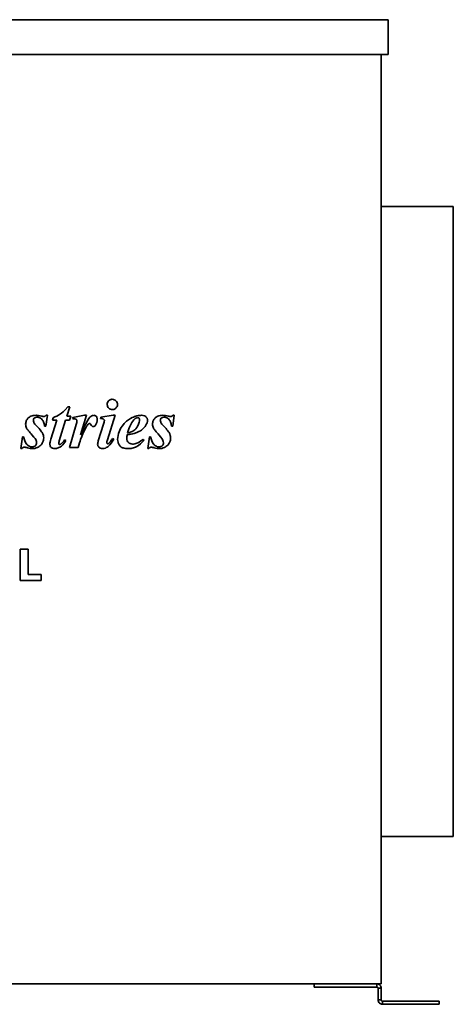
# Model space of a CAD drawing. Header units: millimetres. Extents: x 278 to 982, y 133 to 758.
# Tile 5 of 5: x 706 to 982, y 133 to 758. Entities that reach past the tile are written whole.
import ezdxf

# ---------------------------------------------------------------- set-up
doc = ezdxf.new("R2010")
doc.units = ezdxf.units.MM
doc.header["$LTSCALE"] = 3
doc.layers.add('Krawędzie widoczne(ISO)', color=7, linetype='Continuous', lineweight=35, true_color=0x262659)

msp = doc.modelspace()

# ---------------------------------------------------------------- linework, layer by layer
at = {"layer": 'Krawędzie widoczne(ISO)'}
for p, q in [((319.5, 757.98), (940.5, 757.98)), ((940.5, 735.98), (940.5, 757.98)), ((940.5, 735.98), (319.5, 735.98)), ((936, 735.98), (936, 145.98)), ((936, 639.48), (981.8, 639.48)), ((981.8, 239.48), (981.8, 639.48)), ((722.96, 500.02), (723.94, 506.86)), ((723.94, 506.86), (723.13, 506.86)), ((736.34, 506.24), (738.23, 512.27)), ((738.81, 506.24), (736.34, 506.24)), ((738.23, 512.27), (737.03, 512.27)), ((738.05, 503.69), (738.81, 506.24)), ((747.44, 506.86), (740.04, 505.39)), ((744.99, 494.43), (748.91, 506.86)), ((748.91, 506.86), (747.44, 506.86)), ((765.68, 506.86), (757.93, 505.63)), ((762.12, 491.24), (767.05, 506.86)), ((767.05, 506.86), (765.68, 506.86)), ((803.57, 500.02), (804.55, 506.86)), ((804.55, 506.86), (803.74, 506.86)), ((722.15, 500.02), (722.96, 500.02)), ((729.94, 503.69), (726.19, 491.71)), ((727.54, 505.34), (727.12, 503.69)), ((727.12, 503.69), (729.94, 503.69)), ((731.54, 490.7), (735.55, 503.69)), ((735.55, 503.69), (738.05, 503.69)), ((742.32, 501), (738.1, 486.34)), ((740.04, 505.39), (739.84, 504.75)), ((759.67, 501.22), (756.29, 490.66)), ((757.93, 505.63), (757.64, 504.75)), ((802.76, 500.02), (803.57, 500.02)), ((708.13, 493.11), (707.05, 485.73)), ((708.84, 493.11), (708.13, 493.11)), ((735.7, 490.85), (734.92, 491.34)), ((766.17, 491.76), (765.41, 492.22)), ((785.38, 491.05), (784.72, 491.61)), ((788.74, 493.11), (787.66, 485.73)), ((789.45, 493.11), (788.74, 493.11)), ((707.05, 485.73), (707.86, 485.73)), ((738.1, 486.34), (743.52, 486.34)), ((787.66, 485.73), (788.47, 485.73)), ((711.71, 421.99), (706.69, 421.99)), ((706.69, 421.99), (706.69, 401.99)), ((711.71, 405.8), (711.71, 421.99)), ((706.69, 401.99), (720.02, 401.99)), ((720.02, 405.8), (711.71, 405.8)), ((720.02, 401.99), (720.02, 405.8)), ((936, 239.48), (981.8, 239.48)), ((936, 145.98), (324, 145.98)), ((893.47, 145.98), (893.47, 143.98)), ((895.22, 143.98), (893.47, 143.98)), ((895.22, 143.98), (910.52, 143.98)), ((918.03, 143.98), (910.52, 143.98)), ((918.03, 143.98), (933.2, 143.98)), ((933.2, 144.86), (933.2, 145.98)), ((933.2, 143.98), (933.2, 144.86)), ((934, 143.18), (934, 135.82)), ((934.88, 143.18), (934, 143.18)), ((936, 143.18), (934.88, 143.18)), ((936, 135.82), (936, 143.18)), ((934, 135.82), (935.12, 135.82)), ((935.12, 135.82), (936, 135.82)), ((936.8, 135.02), (936.8, 134.14)), ((937.8, 135.02), (936.8, 135.02)), ((936.8, 134.14), (936.8, 133.02)), ((936.8, 133.02), (937.8, 133.02)), ((937.8, 135.02), (940.63, 135.02)), ((937.8, 133.02), (940.63, 133.02)), ((940.63, 135.02), (949.12, 135.02)), ((949.12, 133.02), (940.63, 133.02)), ((971.04, 135.02), (949.12, 135.02)), ((949.12, 133.02), (971.04, 133.02)), ((971.04, 135.02), (972.79, 135.02)), ((972.79, 133.02), (971.04, 133.02)), ((972.79, 133.02), (972.79, 135.02))]:
    msp.add_line(p, q, dxfattribs=at)
for points, knots in [([(765.21, 517.03), (764.99, 517.03), (764.76, 517.01), (764.33, 516.92), (764.12, 516.86), (763.55, 516.61), (763.2, 516.37), (762.6, 515.74), (762.37, 515.41), (762.05, 514.63), (761.98, 514.2), (761.98, 513.77)], [-0.5411749, -0.5411749, -0.5411749, -0.5411749, -0.4649972, -0.4649972, -0.3918449, -0.3918449, -0.2532996, -0.2532996, -0.1310668, -0.1310668, 0, 0, 0, 0]), ([(761.98, 513.77), (761.98, 513.54), (762, 513.31), (762.09, 512.87), (762.15, 512.67), (762.43, 512.02), (762.71, 511.67), (763.29, 511.12), (763.61, 510.9), (764.38, 510.58), (764.79, 510.51), (765.21, 510.51)], [-0.4724284, -0.4724284, -0.4724284, -0.4724284, -0.4174582, -0.4174582, -0.3645461, -0.3645461, -0.24781, -0.24781, -0.1270429, -0.1270429, 0, 0, 0, 0]), ([(768.47, 513.77), (768.47, 514), (768.45, 514.22), (768.36, 514.66), (768.3, 514.87), (768.03, 515.49), (767.77, 515.84), (767.18, 516.41), (766.85, 516.63), (766.08, 516.95), (765.65, 517.03), (765.21, 517.03)], [-0.4994448, -0.4994448, -0.4994448, -0.4994448, -0.4371329, -0.4371329, -0.3772161, -0.3772161, -0.2517339, -0.2517339, -0.1315014, -0.1315014, 0, 0, 0, 0]), ([(765.21, 510.51), (765.44, 510.51), (765.66, 510.53), (766.1, 510.62), (766.31, 510.68), (767, 510.98), (767.35, 511.29), (767.85, 511.81), (768.08, 512.14), (768.4, 512.91), (768.47, 513.34), (768.47, 513.77)], [-0.4233553, -0.4233553, -0.4233553, -0.4233553, -0.3837725, -0.3837725, -0.345673, -0.345673, -0.2512415, -0.2512415, -0.1297981, -0.1297981, 0, 0, 0, 0]), ([(716.78, 506.86), (716.18, 506.86), (715.58, 506.81), (714.47, 506.61), (713.95, 506.47), (712.82, 505.99), (712.21, 505.59), (711.18, 504.54), (710.82, 504), (710.28, 502.71), (710.16, 502), (710.16, 501.27)], [-1.056037, -1.056037, -1.056037, -1.056037, -0.847204, -0.847204, -0.661266, -0.661266, -0.417535, -0.417535, -0.219088, -0.219088, 0, 0, 0, 0]), ([(720.14, 506.37), (719.54, 506.51), (718.92, 506.64), (717.81, 506.81), (717.28, 506.86), (716.78, 506.86)], [-0.3366038, -0.3366038, -0.3366038, -0.3366038, -0.1513603, -0.1513603, 0, 0, 0, 0]), ([(721.73, 506.12), (721.51, 506.12), (721.26, 506.15), (720.74, 506.23), (720.43, 506.29), (720.14, 506.37)], [-0.1575099, -0.1575099, -0.1575099, -0.1575099, -0.0901544, -0.0901544, 0, 0, 0, 0]), ([(723.13, 506.86), (723.03, 506.72), (722.91, 506.59), (722.66, 506.39), (722.53, 506.31), (722.17, 506.16), (721.96, 506.12), (721.73, 506.12)], [-0.1654833, -0.1654833, -0.1654833, -0.1654833, -0.1146848, -0.1146848, -0.0673965, -0.0673965, 0, 0, 0, 0]), ([(737.03, 512.27), (734.4, 509.37), (732.92, 508.25), (730.79, 506.75), (729.18, 505.96), (727.54, 505.34)], [-0.7806138, -0.7806138, -0.7806138, -0.7806138, -0.5262387, -0.5262387, 0, 0, 0, 0]), ([(753.52, 506.86), (753.3, 506.86), (753.09, 506.83), (752.66, 506.72), (752.45, 506.64), (751.79, 506.31), (751.38, 505.98), (751.02, 505.61)], [-0.287022, -0.287022, -0.287022, -0.287022, -0.2218011, -0.2218011, -0.1542006, -0.1542006, 0, 0, 0, 0]), ([(755.55, 504.26), (755.55, 504.51), (755.54, 504.77), (755.45, 505.25), (755.39, 505.46), (755.17, 505.99), (754.99, 506.2), (754.68, 506.5), (754.49, 506.63), (754.04, 506.81), (753.78, 506.86), (753.52, 506.86)], [-0.2910372, -0.2910372, -0.2910372, -0.2910372, -0.2468799, -0.2468799, -0.2084645, -0.2084645, -0.1478521, -0.1478521, -0.0785007, -0.0785007, 0, 0, 0, 0]), ([(783.74, 506.86), (782.75, 506.86), (781.78, 506.74), (779.8, 506.26), (778.82, 505.9), (776.53, 504.8), (774.6, 503.66), (770.99, 499.79), (770.02, 497.73), (768.91, 494.89), (768.57, 493.26), (768.57, 491.59)], [-1.843139, -1.843139, -1.843139, -1.843139, -1.583269, -1.583269, -1.309742, -1.309742, -0.916014, -0.916014, -0.503199, -0.503199, 0, 0, 0, 0]), ([(787.52, 503.74), (787.52, 503.97), (787.5, 504.2), (787.41, 504.63), (787.34, 504.83), (787.09, 505.38), (786.86, 505.69), (786.41, 506.11), (786.1, 506.37), (784.99, 506.79), (784.35, 506.86), (783.74, 506.86)], [-1.026969, -1.026969, -1.026969, -1.026969, -0.844887, -0.844887, -0.672067, -0.672067, -0.3564, -0.3564, -0.182634, -0.182634, 0, 0, 0, 0]), ([(797.39, 506.86), (796.8, 506.86), (796.19, 506.81), (795.08, 506.61), (794.57, 506.47), (793.44, 505.99), (792.82, 505.59), (791.8, 504.54), (791.43, 504), (790.9, 502.71), (790.78, 502), (790.78, 501.27)], [-1.056037, -1.056037, -1.056037, -1.056037, -0.847204, -0.847204, -0.661266, -0.661266, -0.417535, -0.417535, -0.219088, -0.219088, 0, 0, 0, 0]), ([(800.75, 506.37), (800.15, 506.51), (799.53, 506.64), (798.42, 506.81), (797.9, 506.86), (797.39, 506.86)], [-0.3366038, -0.3366038, -0.3366038, -0.3366038, -0.1513603, -0.1513603, 0, 0, 0, 0]), ([(802.34, 506.12), (802.12, 506.12), (801.87, 506.15), (801.35, 506.23), (801.04, 506.29), (800.75, 506.37)], [-0.1575099, -0.1575099, -0.1575099, -0.1575099, -0.0901544, -0.0901544, 0, 0, 0, 0]), ([(803.74, 506.86), (803.64, 506.72), (803.53, 506.59), (803.27, 506.39), (803.14, 506.31), (802.79, 506.16), (802.57, 506.12), (802.34, 506.12)], [-0.1654833, -0.1654833, -0.1654833, -0.1654833, -0.1146848, -0.1146848, -0.0673965, -0.0673965, 0, 0, 0, 0]), ([(710.16, 501.27), (710.16, 500.82), (710.21, 500.38), (710.41, 499.53), (710.55, 499.14), (710.75, 498.77)], [-0.2604431, -0.2604431, -0.2604431, -0.2604431, -0.1266781, -0.1266781, 0, 0, 0, 0]), ([(715.06, 503.69), (715.06, 503.82), (715.08, 503.95), (715.13, 504.2), (715.16, 504.31), (715.31, 504.67), (715.47, 504.88), (715.92, 505.32), (716.18, 505.46), (716.71, 505.68), (717.06, 505.73), (717.42, 505.73)], [-0.2628807, -0.2628807, -0.2628807, -0.2628807, -0.2402612, -0.2402612, -0.2182572, -0.2182572, -0.1721496, -0.1721496, -0.106597, -0.106597, 0, 0, 0, 0]), ([(716.63, 500.68), (715.66, 501.71), (715.41, 502.19), (715.14, 502.84), (715.06, 503.26), (715.06, 503.69)], [-0.2112938, -0.2112938, -0.2112938, -0.2112938, -0.1302692, -0.1302692, 0, 0, 0, 0]), ([(721.63, 492.47), (721.63, 493.04), (721.56, 493.6), (721.23, 494.86), (720.97, 495.35), (720.32, 496.59), (718.61, 498.56), (716.63, 500.68)], [-1.099276, -1.099276, -1.099276, -1.099276, -0.998727, -0.998727, -0.870426, -0.870426, 0, 0, 0, 0]), ([(717.42, 505.73), (717.66, 505.73), (717.9, 505.7), (718.37, 505.6), (718.61, 505.53), (719.33, 505.22), (719.77, 504.9), (720.91, 503.87), (721.28, 503.21), (721.89, 501.92), (722.09, 500.97), (722.15, 500.02)], [-0.5761824, -0.5761824, -0.5761824, -0.5761824, -0.5415474, -0.5415474, -0.5063063, -0.5063063, -0.4286761, -0.4286761, -0.2859912, -0.2859912, 0, 0, 0, 0]), ([(739.84, 504.75), (740.26, 504.75), (740.81, 504.74), (741.54, 504.66), (741.73, 504.61), (742.1, 504.43), (742.26, 504.32), (742.51, 504.06), (742.58, 503.94), (742.71, 503.6), (742.74, 503.39), (742.74, 503.18)], [-0.3055625, -0.3055625, -0.3055625, -0.3055625, -0.2230038, -0.2230038, -0.162983, -0.162983, -0.1085893, -0.1085893, -0.0624842, -0.0624842, 0, 0, 0, 0]), ([(742.74, 503.18), (742.74, 502.97), (742.69, 502.67), (742.55, 501.93), (742.43, 501.42), (742.32, 501)], [-0.224566, -0.224566, -0.224566, -0.224566, -0.1319555, -0.1319555, 0, 0, 0, 0]), ([(743.52, 486.34), (744.86, 491.13), (745.4, 492.57), (746.42, 495.01), (747.63, 497.84), (749.26, 500.53), (749.69, 500.97), (750.06, 501.33), (750.21, 501.46), (750.36, 501.54)], [-0.4816854, -0.4816854, -0.4816854, -0.4816854, -0.2847731, -0.2847731, -0.1367907, -0.1367907, -0.0503786, -0.0503786, 0, 0, 0, 0]), ([(751.02, 505.61), (750.18, 504.73), (749.23, 503.1), (747.29, 499.52), (746.02, 496.75), (744.99, 494.43)], [-1.209624, -1.209624, -1.209624, -1.209624, -0.760307, -0.760307, 0, 0, 0, 0]), ([(750.36, 501.54), (750.43, 501.57), (750.51, 501.61), (750.66, 501.65), (750.73, 501.66), (750.8, 501.66)], [-0.04600203, -0.04600203, -0.04600203, -0.04600203, -0.02109422, -0.02109422, 0, 0, 0, 0]), ([(750.8, 501.66), (750.85, 501.66), (750.9, 501.65), (750.99, 501.63), (751.04, 501.61), (751.12, 501.56), (751.16, 501.53), (751.32, 501.39), (751.52, 501.07), (751.83, 500.48), (751.93, 500.28), (752.23, 499.98), (752.37, 499.89), (752.7, 499.75), (752.89, 499.72), (753.08, 499.72)], [-0.8567048, -0.8567048, -0.8567048, -0.8567048, -0.7452664, -0.7452664, -0.6283603, -0.6283603, -0.5354549, -0.5354549, -0.1848108, -0.1848108, -0.1073666, -0.1073666, -0.057199, -0.057199, 0, 0, 0, 0]), ([(753.08, 499.72), (753.21, 499.72), (753.34, 499.74), (753.61, 499.82), (753.73, 499.88), (754.12, 500.13), (754.34, 500.39), (754.53, 500.66)], [-0.178571, -0.178571, -0.178571, -0.178571, -0.1384109, -0.1384109, -0.0970377, -0.0970377, 0, 0, 0, 0]), ([(754.53, 500.66), (754.88, 501.16), (755.13, 501.7), (755.48, 502.93), (755.55, 503.59), (755.55, 504.26)], [-0.3825145, -0.3825145, -0.3825145, -0.3825145, -0.1992238, -0.1992238, 0, 0, 0, 0]), ([(757.64, 504.75), (757.79, 504.76), (757.95, 504.76), (758.23, 504.77), (758.36, 504.77), (758.5, 504.77)], [-0.08529935, -0.08529935, -0.08529935, -0.08529935, -0.03954485, -0.03954485, 0, 0, 0, 0]), ([(758.5, 504.77), (758.66, 504.77), (758.82, 504.76), (759.12, 504.7), (759.26, 504.66), (759.6, 504.51), (759.74, 504.38), (759.95, 504.16), (760.03, 504.05), (760.14, 503.79), (760.16, 503.66), (760.16, 503.52)], [-0.1930227, -0.1930227, -0.1930227, -0.1930227, -0.1601681, -0.1601681, -0.131138, -0.131138, -0.0833276, -0.0833276, -0.0408543, -0.0408543, 0, 0, 0, 0]), ([(760.16, 503.52), (760.16, 503.23), (760.11, 502.89), (759.95, 502.12), (759.81, 501.65), (759.67, 501.22)], [-0.2348698, -0.2348698, -0.2348698, -0.2348698, -0.135236, -0.135236, 0, 0, 0, 0]), ([(782.52, 504.06), (782.52, 503.08), (782.27, 502.12), (781.63, 500.57), (781.08, 499.41), (779.85, 498.02), (779.17, 497.31), (777.81, 496.52), (776.92, 496.11), (774.84, 495.8)], [-9.317652, -9.317652, -9.317652, -9.317652, -4.878536, -4.878536, -1.747437, -1.747437, -0.62958, -0.62958, 0, 0, 0, 0]), ([(774.84, 495.8), (775.32, 497.4), (775.92, 499.04), (777.27, 501.74), (778.01, 502.92), (778.91, 503.92)], [-0.9056026, -0.9056026, -0.9056026, -0.9056026, -0.4030769, -0.4030769, 0, 0, 0, 0]), ([(778.91, 503.92), (779.19, 504.22), (779.5, 504.53), (780.08, 504.98), (780.37, 505.16), (780.88, 505.34), (781.08, 505.39), (781.29, 505.39)], [-0.2846289, -0.2846289, -0.2846289, -0.2846289, -0.1604036, -0.1604036, -0.0626105, -0.0626105, 0, 0, 0, 0]), ([(778.99, 495.31), (781.62, 496.03), (783.17, 497.1), (784.91, 498.36), (785.84, 499.39), (786.58, 500.61)], [-0.6429322, -0.6429322, -0.6429322, -0.6429322, -0.4259902, -0.4259902, 0, 0, 0, 0]), ([(781.29, 505.39), (781.46, 505.39), (781.64, 505.36), (781.94, 505.23), (782.06, 505.15), (782.24, 504.97), (782.34, 504.84), (782.49, 504.47), (782.52, 504.26), (782.52, 504.06)], [-0.3198749, -0.3198749, -0.3198749, -0.3198749, -0.2138441, -0.2138441, -0.1216548, -0.1216548, -0.0606642, -0.0606642, 0, 0, 0, 0]), ([(786.58, 500.61), (786.88, 501.09), (787.12, 501.61), (787.44, 502.67), (787.52, 503.2), (787.52, 503.74)], [-0.3332342, -0.3332342, -0.3332342, -0.3332342, -0.1626903, -0.1626903, 0, 0, 0, 0]), ([(790.78, 501.27), (790.78, 500.82), (790.82, 500.38), (791.02, 499.53), (791.16, 499.14), (791.36, 498.77)], [-0.2604431, -0.2604431, -0.2604431, -0.2604431, -0.1266781, -0.1266781, 0, 0, 0, 0]), ([(795.68, 503.69), (795.68, 503.82), (795.69, 503.95), (795.74, 504.2), (795.78, 504.31), (795.93, 504.67), (796.08, 504.88), (796.53, 505.32), (796.79, 505.46), (797.32, 505.68), (797.67, 505.73), (798.03, 505.73)], [-0.2628807, -0.2628807, -0.2628807, -0.2628807, -0.2402612, -0.2402612, -0.2182572, -0.2182572, -0.1721496, -0.1721496, -0.106597, -0.106597, 0, 0, 0, 0]), ([(797.25, 500.68), (796.27, 501.71), (796.03, 502.19), (795.76, 502.84), (795.68, 503.26), (795.68, 503.69)], [-0.2112938, -0.2112938, -0.2112938, -0.2112938, -0.1302692, -0.1302692, 0, 0, 0, 0]), ([(802.25, 492.47), (802.25, 493.04), (802.18, 493.6), (801.84, 494.86), (801.58, 495.35), (800.93, 496.59), (799.23, 498.56), (797.25, 500.68)], [-1.099276, -1.099276, -1.099276, -1.099276, -0.998727, -0.998727, -0.870426, -0.870426, 0, 0, 0, 0]), ([(798.03, 505.73), (798.27, 505.73), (798.51, 505.7), (798.99, 505.6), (799.22, 505.53), (799.94, 505.22), (800.39, 504.9), (801.52, 503.87), (801.89, 503.21), (802.51, 501.92), (802.7, 500.97), (802.76, 500.02)], [-0.5761824, -0.5761824, -0.5761824, -0.5761824, -0.5415474, -0.5415474, -0.5063063, -0.5063063, -0.4286761, -0.4286761, -0.2859912, -0.2859912, 0, 0, 0, 0]), ([(710.75, 498.77), (711.06, 498.18), (711.53, 497.52), (712.66, 496.08), (713.44, 495.2), (714.16, 494.43)], [-0.5486078, -0.5486078, -0.5486078, -0.5486078, -0.3173361, -0.3173361, 0, 0, 0, 0]), ([(714.16, 494.43), (716.08, 492.33), (716.54, 491.5), (716.97, 490.45), (717.07, 489.93), (717.07, 489.38)], [-0.3412764, -0.3412764, -0.3412764, -0.3412764, -0.1633763, -0.1633763, 0, 0, 0, 0]), ([(774.45, 492.27), (774.45, 492.62), (774.47, 492.99), (774.54, 493.77), (774.59, 494.22), (774.65, 494.65)], [-0.2348834, -0.2348834, -0.2348834, -0.2348834, -0.130862, -0.130862, 0, 0, 0, 0]), ([(774.65, 494.65), (775.45, 494.72), (776.29, 494.8), (777.72, 495.02), (778.38, 495.15), (778.99, 495.31)], [-0.4323462, -0.4323462, -0.4323462, -0.4323462, -0.1893149, -0.1893149, 0, 0, 0, 0]), ([(791.36, 498.77), (791.67, 498.18), (792.14, 497.52), (793.28, 496.08), (794.05, 495.2), (794.77, 494.43)], [-0.5486078, -0.5486078, -0.5486078, -0.5486078, -0.3173361, -0.3173361, 0, 0, 0, 0]), ([(794.77, 494.43), (796.7, 492.33), (797.15, 491.5), (797.58, 490.45), (797.69, 489.93), (797.69, 489.38)], [-0.3412764, -0.3412764, -0.3412764, -0.3412764, -0.1633763, -0.1633763, 0, 0, 0, 0]), ([(714.26, 486.78), (713.89, 486.78), (713.53, 486.85), (712.75, 487.1), (712.35, 487.3), (711.47, 487.84), (710.97, 488.3), (710.21, 489.36), (709.65, 490.31), (708.84, 493.11)], [-2.727872, -2.727872, -2.727872, -2.727872, -2.329222, -2.329222, -1.833618, -1.833618, -0.873073, -0.873073, 0, 0, 0, 0]), ([(717.07, 489.38), (717.07, 489.04), (717.02, 488.71), (716.75, 488.09), (716.55, 487.81), (716.13, 487.39), (715.85, 487.17), (715.07, 486.85), (714.67, 486.78), (714.26, 486.78)], [-0.5899246, -0.5899246, -0.5899246, -0.5899246, -0.4216182, -0.4216182, -0.2522134, -0.2522134, -0.1229475, -0.1229475, 0, 0, 0, 0]), ([(714.43, 485.73), (714.98, 485.73), (715.53, 485.79), (716.61, 486.03), (717.14, 486.21), (718.27, 486.73), (719.05, 487.18), (720.02, 488.13), (720.66, 488.81), (721.46, 490.74), (721.63, 491.59), (721.63, 492.47)], [-3.130068, -3.130068, -3.130068, -3.130068, -2.363192, -2.363192, -1.586111, -1.586111, -0.62929, -0.62929, -0.263675, -0.263675, 0, 0, 0, 0]), ([(726.19, 491.71), (726.01, 491.12), (725.85, 490.49), (725.64, 489.41), (725.58, 488.9), (725.58, 488.42)], [-0.3298837, -0.3298837, -0.3298837, -0.3298837, -0.1439933, -0.1439933, 0, 0, 0, 0]), ([(725.58, 488.42), (725.58, 488.23), (725.6, 488.04), (725.67, 487.67), (725.72, 487.5), (725.93, 487.02), (726.12, 486.75), (726.52, 486.37), (726.8, 486.14), (727.72, 485.79), (728.24, 485.73), (728.74, 485.73)], [-0.7597416, -0.7597416, -0.7597416, -0.7597416, -0.6335289, -0.6335289, -0.514146, -0.514146, -0.2950397, -0.2950397, -0.1513414, -0.1513414, 0, 0, 0, 0]), ([(728.74, 485.73), (729.44, 485.73), (730.11, 485.87), (731.42, 486.38), (732.15, 486.78), (734.01, 488.26), (734.95, 489.55), (735.7, 490.85)], [-0.9672703, -0.9672703, -0.9672703, -0.9672703, -0.7099241, -0.7099241, -0.4507685, -0.4507685, 0, 0, 0, 0]), ([(731.14, 488.87), (731.14, 489.12), (731.19, 489.4), (731.32, 489.99), (731.42, 490.37), (731.54, 490.7)], [-0.1817698, -0.1817698, -0.1817698, -0.1817698, -0.107011, -0.107011, 0, 0, 0, 0]), ([(731.78, 488.33), (731.73, 488.33), (731.67, 488.33), (731.56, 488.36), (731.51, 488.38), (731.39, 488.44), (731.32, 488.49), (731.23, 488.59), (731.2, 488.64), (731.15, 488.75), (731.14, 488.81), (731.14, 488.87)], [-0.08654322, -0.08654322, -0.08654322, -0.08654322, -0.07206629, -0.07206629, -0.05779274, -0.05779274, -0.0358294, -0.0358294, -0.01795022, -0.01795022, 0, 0, 0, 0]), ([(732.56, 488.65), (732.44, 488.55), (732.3, 488.46), (732.04, 488.35), (731.91, 488.33), (731.78, 488.33)], [-0.08663831, -0.08663831, -0.08663831, -0.08663831, -0.03890552, -0.03890552, 0, 0, 0, 0]), ([(734.92, 491.34), (734.53, 490.79), (734.1, 490.22), (733.33, 489.34), (732.95, 488.95), (732.56, 488.65)], [-0.3505874, -0.3505874, -0.3505874, -0.3505874, -0.1479402, -0.1479402, 0, 0, 0, 0]), ([(756.29, 490.66), (756.17, 490.28), (756.05, 489.89), (755.92, 489.21), (755.87, 488.88), (755.87, 488.57)], [-0.2105483, -0.2105483, -0.2105483, -0.2105483, -0.0930865, -0.0930865, 0, 0, 0, 0]), ([(755.87, 488.57), (755.87, 488.19), (755.94, 487.81), (756.23, 487.12), (756.43, 486.83), (756.88, 486.39), (757.17, 486.15), (758.06, 485.8), (758.55, 485.73), (759.04, 485.73)], [-0.679835, -0.679835, -0.679835, -0.679835, -0.4764546, -0.4764546, -0.2879419, -0.2879419, -0.1453988, -0.1453988, 0, 0, 0, 0]), ([(759.04, 485.73), (759.68, 485.73), (760.3, 485.86), (761.56, 486.38), (762.16, 486.78), (764.05, 488.37), (765.2, 490.02), (766.17, 491.76)], [-1.059144, -1.059144, -1.059144, -1.059144, -0.839947, -0.839947, -0.597205, -0.597205, 0, 0, 0, 0]), ([(761.71, 489.5), (761.71, 489.66), (761.75, 489.89), (761.89, 490.5), (762.02, 490.9), (762.12, 491.24)], [-0.1862436, -0.1862436, -0.1862436, -0.1862436, -0.1068374, -0.1068374, 0, 0, 0, 0]), ([(762.32, 488.79), (762.28, 488.79), (762.25, 488.8), (762.18, 488.81), (762.15, 488.83), (762.04, 488.88), (761.97, 488.94), (761.86, 489.06), (761.8, 489.14), (761.72, 489.32), (761.71, 489.41), (761.71, 489.5)], [-0.1207751, -0.1207751, -0.1207751, -0.1207751, -0.1069053, -0.1069053, -0.0926203, -0.0926203, -0.0601634, -0.0601634, -0.0278064, -0.0278064, 0, 0, 0, 0]), ([(763.05, 489.16), (762.99, 489.09), (762.91, 489.03), (762.76, 488.92), (762.69, 488.88), (762.51, 488.81), (762.42, 488.79), (762.32, 488.79)], [-0.08456339, -0.08456339, -0.08456339, -0.08456339, -0.05522095, -0.05522095, -0.02963506, -0.02963506, 0, 0, 0, 0]), ([(765.41, 492.22), (765.02, 491.6), (764.58, 490.93), (763.82, 489.94), (763.44, 489.49), (763.05, 489.16)], [-0.3756366, -0.3756366, -0.3756366, -0.3756366, -0.1530866, -0.1530866, 0, 0, 0, 0]), ([(768.57, 491.59), (768.57, 490.97), (768.65, 490.35), (768.98, 489.17), (769.22, 488.63), (769.99, 487.42), (770.39, 487.07), (770.93, 486.61), (771.47, 486.34), (773, 485.83), (774.08, 485.73), (775.09, 485.73)], [-0.5532455, -0.5532455, -0.5532455, -0.5532455, -0.5319224, -0.5319224, -0.5111657, -0.5111657, -0.4829485, -0.4829485, -0.3022348, -0.3022348, 0, 0, 0, 0]), ([(777.98, 488.62), (777.46, 488.62), (776.95, 488.7), (776.07, 489.06), (775.73, 489.3), (775.2, 489.83), (774.93, 490.17), (774.53, 491.18), (774.45, 491.72), (774.45, 492.27)], [-0.7803194, -0.7803194, -0.7803194, -0.7803194, -0.5286268, -0.5286268, -0.3237268, -0.3237268, -0.1645223, -0.1645223, 0, 0, 0, 0]), ([(775.09, 485.73), (776.03, 485.73), (776.96, 485.82), (778.95, 486.28), (779.79, 486.63), (782.21, 487.86), (783.89, 489.36), (785.38, 491.05)], [-1.116854, -1.116854, -1.116854, -1.116854, -0.912819, -0.912819, -0.675407, -0.675407, 0, 0, 0, 0]), ([(784.72, 491.61), (782.77, 490.03), (781.57, 489.46), (779.94, 488.82), (778.98, 488.62), (777.98, 488.62)], [-0.5243149, -0.5243149, -0.5243149, -0.5243149, -0.2988239, -0.2988239, 0, 0, 0, 0]), ([(794.87, 486.78), (794.5, 486.78), (794.14, 486.85), (793.36, 487.1), (792.97, 487.3), (792.08, 487.84), (791.59, 488.3), (790.82, 489.36), (790.26, 490.31), (789.45, 493.11)], [-2.727872, -2.727872, -2.727872, -2.727872, -2.329222, -2.329222, -1.833618, -1.833618, -0.873073, -0.873073, 0, 0, 0, 0]), ([(797.69, 489.38), (797.69, 489.04), (797.63, 488.71), (797.36, 488.09), (797.17, 487.81), (796.74, 487.39), (796.46, 487.17), (795.68, 486.85), (795.28, 486.78), (794.87, 486.78)], [-0.5899246, -0.5899246, -0.5899246, -0.5899246, -0.4216182, -0.4216182, -0.2522134, -0.2522134, -0.1229475, -0.1229475, 0, 0, 0, 0]), ([(795.04, 485.73), (795.59, 485.73), (796.14, 485.79), (797.22, 486.03), (797.75, 486.21), (798.88, 486.73), (799.67, 487.18), (800.63, 488.13), (801.27, 488.81), (802.08, 490.74), (802.25, 491.59), (802.25, 492.47)], [-3.130068, -3.130068, -3.130068, -3.130068, -2.363192, -2.363192, -1.586111, -1.586111, -0.62929, -0.62929, -0.263675, -0.263675, 0, 0, 0, 0]), ([(707.86, 485.73), (707.97, 485.9), (708.11, 486.08), (708.41, 486.36), (708.53, 486.43), (708.87, 486.56), (709.13, 486.59), (709.4, 486.59)], [-0.1618344, -0.1618344, -0.1618344, -0.1618344, -0.1210649, -0.1210649, -0.080709, -0.080709, 0, 0, 0, 0]), ([(709.4, 486.59), (709.65, 486.59), (709.94, 486.55), (710.54, 486.44), (710.92, 486.34), (711.27, 486.24)], [-0.182763, -0.182763, -0.182763, -0.182763, -0.10782, -0.10782, 0, 0, 0, 0]), ([(711.27, 486.24), (711.83, 486.09), (712.42, 485.95), (713.46, 485.78), (713.96, 485.73), (714.43, 485.73)], [-0.3174343, -0.3174343, -0.3174343, -0.3174343, -0.1415267, -0.1415267, 0, 0, 0, 0]), ([(788.47, 485.73), (788.59, 485.9), (788.73, 486.08), (789.03, 486.36), (789.14, 486.43), (789.48, 486.56), (789.75, 486.59), (790.02, 486.59)], [-0.1618344, -0.1618344, -0.1618344, -0.1618344, -0.1210649, -0.1210649, -0.080709, -0.080709, 0, 0, 0, 0]), ([(790.02, 486.59), (790.27, 486.59), (790.55, 486.55), (791.15, 486.44), (791.53, 486.34), (791.88, 486.24)], [-0.182763, -0.182763, -0.182763, -0.182763, -0.10782, -0.10782, 0, 0, 0, 0]), ([(791.88, 486.24), (792.44, 486.09), (793.03, 485.95), (794.08, 485.78), (794.57, 485.73), (795.04, 485.73)], [-0.3174343, -0.3174343, -0.3174343, -0.3174343, -0.1415267, -0.1415267, 0, 0, 0, 0]), ([(933.2, 145.98), (933.57, 145.98), (933.94, 145.91), (934.62, 145.62), (934.92, 145.42), (935.44, 144.9), (935.65, 144.59), (935.93, 143.91), (936, 143.55), (936, 143.18)], [0, 0, 0, 0, 0.1113973, 0.1113973, 0.2218681, 0.2218681, 0.3323097, 0.3323097, 0.4436983, 0.4436983, 0.4436983, 0.4436983]), ([(934, 143.18), (934, 143.19), (934, 143.21), (934, 143.22), (934, 143.24), (934, 143.25), (934, 143.27), (933.99, 143.28), (933.99, 143.29), (933.99, 143.31), (933.99, 143.32), (933.98, 143.34), (933.98, 143.35), (933.98, 143.36), (933.98, 143.38), (933.97, 143.39), (933.97, 143.41), (933.96, 143.42), (933.96, 143.43), (933.95, 143.45), (933.95, 143.46), (933.94, 143.47), (933.94, 143.49), (933.93, 143.5), (933.93, 143.52), (933.92, 143.53), (933.91, 143.54), (933.91, 143.55), (933.9, 143.57), (933.89, 143.58), (933.89, 143.59), (933.88, 143.6), (933.87, 143.62), (933.86, 143.63), (933.86, 143.64), (933.85, 143.65), (933.84, 143.66), (933.83, 143.67), (933.82, 143.69), (933.81, 143.7), (933.8, 143.71), (933.79, 143.72), (933.78, 143.73), (933.77, 143.74), (933.76, 143.75), (933.75, 143.76), (933.74, 143.77), (933.74, 143.77), (933.73, 143.78), (933.73, 143.78), (933.72, 143.79), (933.72, 143.79), (933.71, 143.8), (933.7, 143.81), (933.69, 143.82), (933.68, 143.82), (933.66, 143.83), (933.65, 143.84), (933.64, 143.85), (933.63, 143.86), (933.61, 143.86), (933.6, 143.87), (933.59, 143.88), (933.58, 143.89), (933.56, 143.89), (933.55, 143.9), (933.54, 143.91), (933.52, 143.91), (933.51, 143.92), (933.5, 143.92), (933.49, 143.93), (933.49, 143.93), (933.48, 143.93), (933.47, 143.93), (933.47, 143.94), (933.46, 143.94), (933.44, 143.94), (933.43, 143.95), (933.42, 143.95), (933.4, 143.95), (933.39, 143.96), (933.37, 143.96), (933.36, 143.96), (933.34, 143.97), (933.33, 143.97), (933.32, 143.97), (933.3, 143.97), (933.29, 143.98), (933.27, 143.98), (933.26, 143.98), (933.24, 143.98), (933.23, 143.98), (933.21, 143.98), (933.2, 143.98)], [0, 0, 0, 0, 0.0047728, 0.0047728, 0.0047728, 0.0095512, 0.0095512, 0.0095512, 0.0143301, 0.0143301, 0.0143301, 0.0191047, 0.0191047, 0.0191047, 0.0238701, 0.0238701, 0.0238701, 0.0286216, 0.0286216, 0.0286216, 0.0333544, 0.0333544, 0.0333544, 0.0382298, 0.0382298, 0.0382298, 0.0427614, 0.0427614, 0.0427614, 0.0474593, 0.0474593, 0.0474593, 0.0521542, 0.0521542, 0.0521542, 0.0568425, 0.0568425, 0.0568425, 0.0615206, 0.0615206, 0.0615206, 0.0661851, 0.0661851, 0.0661851, 0.0708326, 0.0708326, 0.0708326, 0.0744107, 0.0744107, 0.0744107, 0.0754605, 0.0754605, 0.0754605, 0.080083, 0.080083, 0.080083, 0.0847043, 0.0847043, 0.0847043, 0.0893209, 0.0893209, 0.0893209, 0.0939292, 0.0939292, 0.0939292, 0.0985257, 0.0985257, 0.0985257, 0.1031072, 0.1031072, 0.1031072, 0.1049061, 0.1049061, 0.1049061, 0.1076745, 0.1076745, 0.1076745, 0.112241, 0.112241, 0.112241, 0.1168056, 0.1168056, 0.1168056, 0.1213652, 0.1213652, 0.1213652, 0.125917, 0.125917, 0.125917, 0.1304582, 0.1304582, 0.1304582, 0.1349859, 0.1349859, 0.1349859, 0.1349859]), ([(936.8, 133.02), (936.44, 133.02), (936.08, 133.09), (935.41, 133.36), (935.1, 133.56), (934.58, 134.08), (934.37, 134.39), (934.08, 135.07), (934, 135.44), (934, 135.82)], [0, 0, 0, 0, 0.1219861, 0.1219861, 0.243369, 0.243369, 0.3653617, 0.3653617, 0.48689, 0.48689, 0.48689, 0.48689]), ([(936, 135.82), (936, 135.8), (936, 135.79), (936, 135.77), (936, 135.76), (936, 135.74), (936.01, 135.73), (936.01, 135.71), (936.01, 135.7), (936.01, 135.68), (936.01, 135.67), (936.02, 135.65), (936.02, 135.64), (936.02, 135.63), (936.03, 135.61), (936.03, 135.6), (936.04, 135.58), (936.04, 135.57), (936.04, 135.56), (936.04, 135.56), (936.04, 135.56), (936.05, 135.55), (936.05, 135.54), (936.06, 135.53), (936.06, 135.51), (936.07, 135.5), (936.07, 135.48), (936.08, 135.47), (936.09, 135.46), (936.09, 135.44), (936.1, 135.43), (936.11, 135.42), (936.11, 135.41), (936.12, 135.39), (936.13, 135.38), (936.14, 135.37), (936.15, 135.36), (936.16, 135.35), (936.16, 135.33), (936.17, 135.32), (936.18, 135.31), (936.19, 135.3), (936.2, 135.29), (936.21, 135.28), (936.22, 135.27), (936.23, 135.26), (936.24, 135.25), (936.25, 135.24), (936.26, 135.23), (936.27, 135.22), (936.28, 135.21), (936.3, 135.2), (936.31, 135.19), (936.32, 135.18), (936.33, 135.17), (936.33, 135.17), (936.33, 135.17), (936.34, 135.17), (936.35, 135.16), (936.36, 135.15), (936.36, 135.15), (936.38, 135.14), (936.39, 135.13), (936.4, 135.13), (936.41, 135.12), (936.43, 135.11), (936.44, 135.11), (936.45, 135.1), (936.46, 135.09), (936.48, 135.09), (936.49, 135.08), (936.5, 135.08), (936.52, 135.07), (936.53, 135.07), (936.54, 135.06), (936.56, 135.06), (936.57, 135.05), (936.58, 135.05), (936.6, 135.05), (936.61, 135.04), (936.62, 135.04), (936.64, 135.04), (936.65, 135.03), (936.66, 135.03), (936.68, 135.03), (936.69, 135.03), (936.7, 135.03), (936.72, 135.02), (936.73, 135.02), (936.75, 135.02), (936.76, 135.02), (936.77, 135.02), (936.79, 135.02), (936.8, 135.02)], [0, 0, 0, 0, 0.0078163, 0.0078163, 0.0078163, 0.0156656, 0.0156656, 0.0156656, 0.0235447, 0.0235447, 0.0235447, 0.0314507, 0.0314507, 0.0314507, 0.0393801, 0.0393801, 0.0393801, 0.0456978, 0.0456978, 0.0456978, 0.0473294, 0.0473294, 0.0473294, 0.0552907, 0.0552907, 0.0552907, 0.0632562, 0.0632562, 0.0632562, 0.0712194, 0.0712194, 0.0712194, 0.0791739, 0.0791739, 0.0791739, 0.0871132, 0.0871132, 0.0871132, 0.0950308, 0.0950308, 0.0950308, 0.1029204, 0.1029204, 0.1029204, 0.1107759, 0.1107759, 0.1107759, 0.1185913, 0.1185913, 0.1185913, 0.1263609, 0.1263609, 0.1263609, 0.1340793, 0.1340793, 0.1340793, 0.1356977, 0.1356977, 0.1356977, 0.1417721, 0.1417721, 0.1417721, 0.1495008, 0.1495008, 0.1495008, 0.1572621, 0.1572621, 0.1572621, 0.1650505, 0.1650505, 0.1650505, 0.1728601, 0.1728601, 0.1728601, 0.1811091, 0.1811091, 0.1811091, 0.1885372, 0.1885372, 0.1885372, 0.1964318, 0.1964318, 0.1964318, 0.2043573, 0.2043573, 0.2043573, 0.2123021, 0.2123021, 0.2123021, 0.2202542, 0.2202542, 0.2202542, 0.2282011, 0.2282011, 0.2282011, 0.2282011])]:
    msp.add_open_spline(points, degree=3, knots=knots, dxfattribs=at)

doc.saveas('drawing.dxf')
